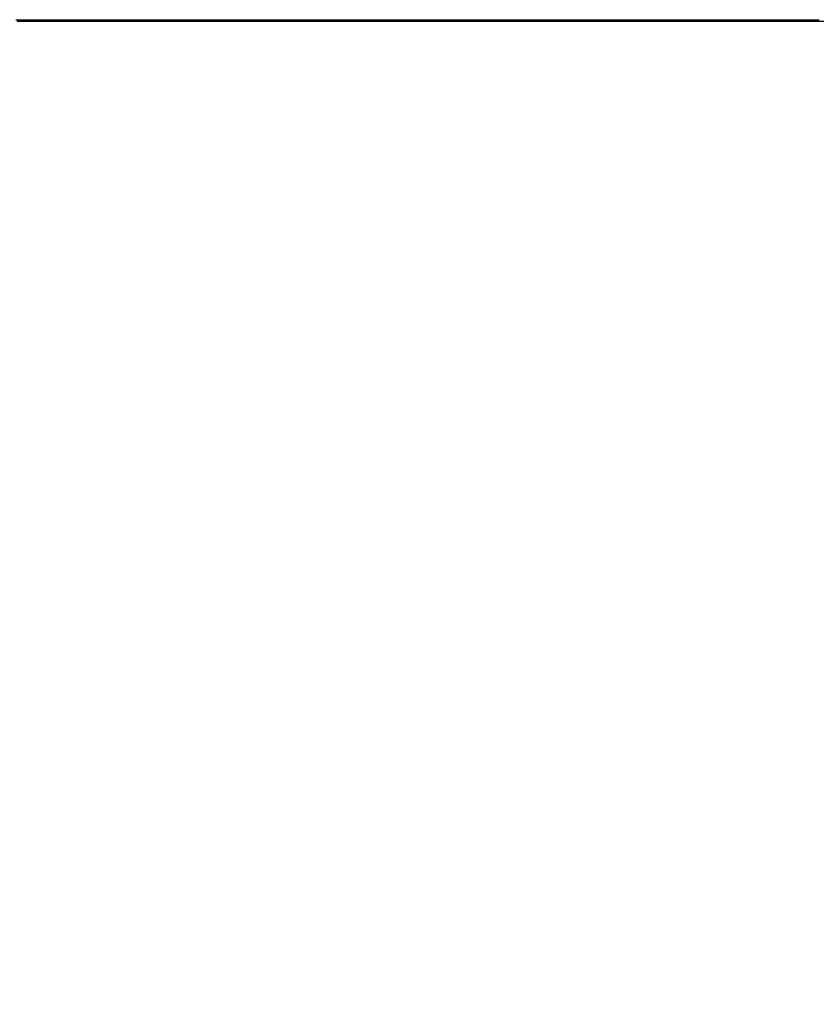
# Paper-space layout 'Surface plate' of a CAD drawing. Header units: millimetres. Extents: x 168 to 9474, y 459 to 8086.
# Tile 20 of 47: x 2940 to 3517, y 2069 to 2783. Entities that reach past the tile are written whole.
import ezdxf

# ---------------------------------------------------------------- set-up
doc = ezdxf.new("R2010")
doc.units = ezdxf.units.MM
doc.layers.add('COMPONENT_GEOMETRY', color=7, linetype='Continuous')
doc.styles.add('SLDTEXTSTYLE0', font='TXT', dxfattribs={"width": 0.75})
doc.dimstyles.new('SLDDIMSTYLE0', dxfattribs={"dimtxt": 50, "dimasz": 3.302, "dimexe": 0, "dimexo": 0.0625, "dimgap": 12.5, "dimtad": 0, "dimtih": 1, "dimtoh": 1, "dimdec": 0, "dimrnd": 1e-09, "dimzin": 12, "dimdsep": 46, "dimtxsty": 'SLDTEXTSTYLE0', "dimsah": 1, "dimcen": 0.09, "dimadec": 0, "dimazin": 3, "dimtfac": 1, "dimtdec": 0, "dimtofl": 0, "dimtmove": 0, "dimatfit": 3, "dimfxl": 1, "dimfrac": 2, "dimtolj": 1, "dimtzin": 12, "dimarcsym": 0})

# ---------------------------------------------------------------- blocks, each defined once
blk = doc.blocks.new('_D_10')
at = {"layer": 'COMPONENT_GEOMETRY', "color": 7}
for p, q in [((4495.58, 2781.99), (4597.28, 2781.99)), ((4594.11, 2781.99), (4594.11, 1730.59)), ((4594.11, 599.82), (4594.11, 1651.22)), ((703.45, 599.82), (4597.28, 599.82))]:
    blk.add_line(p, q, dxfattribs=at)
for points in [[(4594.11, 2781.99), (4593.6, 2778.68), (4594.61, 2778.68)], [(4594.11, 599.82), (4594.61, 603.12), (4593.6, 603.12)]]:
    blk.add_solid(points, dxfattribs=at)
at = {"layer": 'COMPONENT_GEOMETRY', "color": 7, "insert": (4520.22, 1715.67), "char_height": 50, "attachment_point": 1, "style": 'SLDTEXTSTYLE0'}
blk.add_mtext('2182', dxfattribs=at)
blk = doc.blocks.new('_D_11')
at = {"layer": 'COMPONENT_GEOMETRY', "color": 7}
for p, q in [((4494.62, 2781.5), (4494.62, 937.89)), ((703.68, 611.59), (703.68, 944.24)), ((703.68, 941.07), (2525.26, 941.07)), ((4494.62, 941.07), (2673.04, 941.07))]:
    blk.add_line(p, q, dxfattribs=at)
for points in [[(703.68, 941.07), (706.98, 940.56), (706.98, 941.58)], [(4494.62, 941.07), (4491.32, 941.58), (4491.32, 940.56)]]:
    blk.add_solid(points, dxfattribs=at)
at = {"layer": 'COMPONENT_GEOMETRY', "color": 7, "insert": (2525.26, 965.83), "char_height": 50, "attachment_point": 1, "style": 'SLDTEXTSTYLE0'}
blk.add_mtext('3791', dxfattribs=at)

psp = doc.layouts.new('Surface plate')

# ---------------------------------------------------------------- linework, layer by layer
at = {"color": 7, "linetype": 'Continuous', "lineweight": 25}
psp.add_line((3247.65, 2781.99), (3246, 2781.99), dxfattribs=at)
at = {"color": 7, "linetype": 'Continuous', "lineweight": 25, "flags": 128}
for points in [[(2937.54, 2782.96), (2941.42, 2782.96), (2949.18, 2782.96), (2953.06, 2782.96), (2960.82, 2782.96), (2964.7, 2782.96), (2968.58, 2782.96), (2976.33, 2782.96), (2980.21, 2782.96), (2987.97, 2782.96), (2991.85, 2782.96), (2999.61, 2782.96), (3003.49, 2782.96), (3011.25, 2782.96), (3015.13, 2782.96), (3019.01, 2782.96), (3026.77, 2782.96), (3030.65, 2782.96), (3038.4, 2782.96), (3042.28, 2782.96), (3050.04, 2782.96), (3053.92, 2782.96), (3061.68, 2782.96), (3065.56, 2782.96), (3069.44, 2782.96), (3077.2, 2782.96), (3081.08, 2782.96), (3088.84, 2782.96), (3092.72, 2782.96), (3100.47, 2782.96), (3104.35, 2782.96), (3112.11, 2782.96), (3115.99, 2782.96), (3119.87, 2782.96), (3127.63, 2782.96), (3131.51, 2782.96), (3139.27, 2782.96), (3143.15, 2782.96), (3150.91, 2782.96), (3154.79, 2782.96), (3158.67, 2782.96), (3166.42, 2782.96), (3170.3, 2782.96), (3178.06, 2782.96), (3181.94, 2782.96), (3189.7, 2782.96), (3193.58, 2782.96), (3201.34, 2782.96), (3205.22, 2782.96), (3209.1, 2782.96), (3216.86, 2782.96), (3220.74, 2782.96), (3228.49, 2782.96), (3232.37, 2782.96), (3240.13, 2782.96), (3244.01, 2782.96), (3251.77, 2782.96), (3255.65, 2782.96), (3259.53, 2782.96), (3267.29, 2782.96), (3271.17, 2782.96), (3278.93, 2782.96), (3282.81, 2782.96), (3290.56, 2782.96), (3294.44, 2782.96), (3302.2, 2782.96), (3306.08, 2782.96), (3309.96, 2782.96), (3317.72, 2782.96), (3321.6, 2782.96), (3329.36, 2782.96), (3333.24, 2782.96), (3341, 2782.96), (3344.88, 2782.96), (3348.76, 2782.96), (3356.51, 2782.96), (3360.39, 2782.96), (3368.15, 2782.96), (3372.03, 2782.96), (3379.79, 2782.96), (3383.67, 2782.96), (3391.43, 2782.96), (3395.31, 2782.96), (3399.19, 2782.96), (3406.95, 2782.96), (3410.83, 2782.96), (3418.58, 2782.96), (3422.46, 2782.96), (3430.22, 2782.96), (3434.1, 2782.96), (3441.86, 2782.96), (3445.74, 2782.96), (3449.62, 2782.96), (3457.38, 2782.96), (3461.26, 2782.96), (3469.02, 2782.96), (3472.9, 2782.96), (3480.65, 2782.96), (3484.53, 2782.96), (3492.29, 2782.96), (3496.17, 2782.96), (3500.05, 2782.96), (3507.81, 2782.96), (3511.69, 2782.96), (3519.45, 2782.96)], [(2938.63, 2781.99), (2942.51, 2781.99), (2946.39, 2781.99), (2954.15, 2781.99), (2958.03, 2781.99), (2965.78, 2781.99), (2969.66, 2781.99), (2977.42, 2781.99), (2981.3, 2781.99), (2985.18, 2781.99), (2992.94, 2781.99), (2996.82, 2781.99), (3004.58, 2781.99), (3008.46, 2781.99), (3016.22, 2781.99), (3020.1, 2781.99), (3027.85, 2781.99), (3031.73, 2781.99), (3035.61, 2781.99), (3043.37, 2781.99), (3047.25, 2781.99), (3055.01, 2781.99), (3058.89, 2781.99), (3066.65, 2781.99), (3070.53, 2781.99), (3078.29, 2781.99), (3082.17, 2781.99), (3086.05, 2781.99), (3093.8, 2781.99), (3097.68, 2781.99), (3105.44, 2781.99), (3109.32, 2781.99), (3117.08, 2781.99), (3120.96, 2781.99), (3128.72, 2781.99), (3132.6, 2781.99), (3136.48, 2781.99), (3144.24, 2781.99), (3148.12, 2781.99), (3155.87, 2781.99), (3159.75, 2781.99), (3167.51, 2781.99), (3171.39, 2781.99), (3175.27, 2781.99), (3183.03, 2781.99), (3186.91, 2781.99), (3194.67, 2781.99), (3198.55, 2781.99), (3206.31, 2781.99), (3210.19, 2781.99), (3217.94, 2781.99), (3221.82, 2781.99), (3225.7, 2781.99), (3233.46, 2781.99), (3237.34, 2781.99), (3245.1, 2781.99), (3248.98, 2781.99), (3256.74, 2781.99), (3260.62, 2781.99), (3268.38, 2781.99), (3272.26, 2781.99), (3276.14, 2781.99), (3283.89, 2781.99), (3287.77, 2781.99), (3295.53, 2781.99), (3299.41, 2781.99), (3307.17, 2781.99), (3311.05, 2781.99), (3318.81, 2781.99), (3322.69, 2781.99), (3326.57, 2781.99), (3334.33, 2781.99), (3338.21, 2781.99), (3345.96, 2781.99), (3349.84, 2781.99), (3357.6, 2781.99), (3361.48, 2781.99), (3365.36, 2781.99), (3373.12, 2781.99), (3377, 2781.99), (3384.76, 2781.99), (3388.64, 2781.99), (3396.4, 2781.99), (3400.28, 2781.99), (3408.03, 2781.99), (3411.91, 2781.99), (3415.79, 2781.99), (3423.55, 2781.99), (3427.43, 2781.99), (3435.19, 2781.99), (3439.07, 2781.99), (3446.83, 2781.99), (3450.71, 2781.99), (3458.47, 2781.99), (3462.35, 2781.99), (3466.23, 2781.99), (3473.98, 2781.99), (3477.86, 2781.99), (3485.62, 2781.99), (3489.5, 2781.99), (3497.26, 2781.99), (3501.14, 2781.99), (3508.9, 2781.99), (3512.78, 2781.99), (3516.66, 2781.99), (3524.42, 2781.99)]]:
    psp.add_lwpolyline(points, dxfattribs=at)

# ---------------------------------------------------------------- dimensions: what is measured, and where the dimension line sits
at = {"layer": 'COMPONENT_GEOMETRY', "color": 7}
dim = psp.add_linear_dim(base=(4494.62, 941.07), p1=(703.68, 610.32), p2=(4494.62, 2782.77), dimstyle='SLDDIMSTYLE0', dxfattribs=at)
dim.commit()
dim.dimension.update_dxf_attribs({"geometry": '_D_11', "text_midpoint": (2599.15, 941.07), "dimtype": 160})
dim = psp.add_linear_dim(base=(4594.11, 599.82), p1=(4494.31, 2781.99), p2=(702.18, 599.82), angle=90, dimstyle='SLDDIMSTYLE0', dxfattribs=at)
dim.commit()
dim.dimension.update_dxf_attribs({"geometry": '_D_10', "text_midpoint": (4594.11, 1690.9), "dimtype": 160})

doc.saveas('drawing.dxf')
